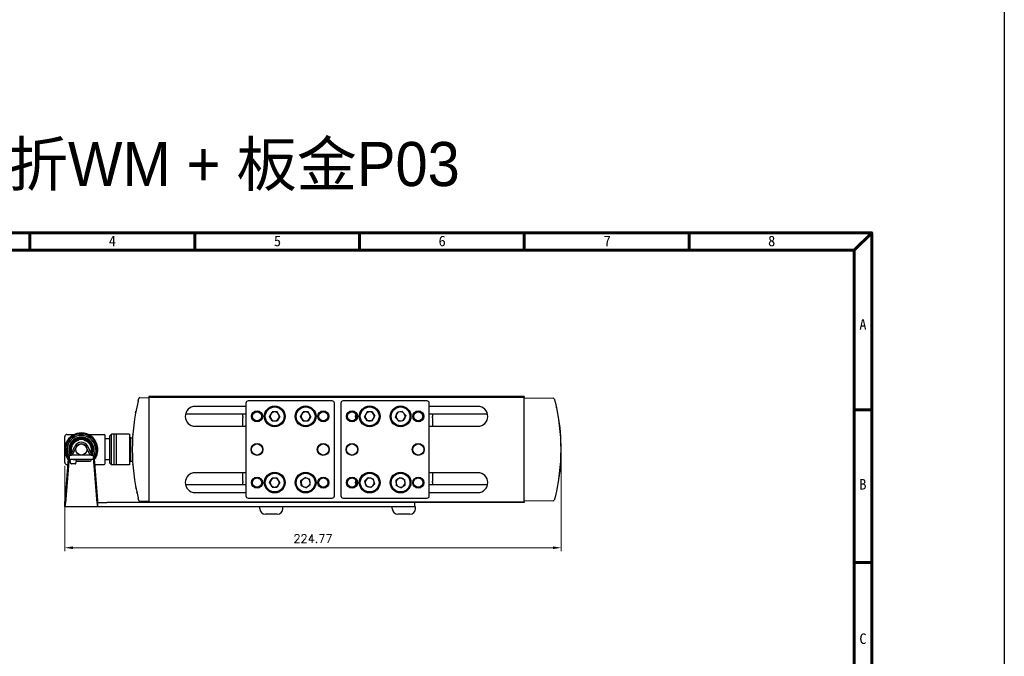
# Model space of a CAD drawing. Header units: inches. Extents: x 0 to 6721, y -3375 to 1330.
# Tile 177 of 198: x 6276 to 6721, y -644 to -356. Entities that reach past the tile are written whole.
import ezdxf

# ---------------------------------------------------------------- set-up
doc = ezdxf.new("R2010")
doc.units = ezdxf.units.IN
doc.header["$MEASUREMENT"] = 0
for name, color, linetype, lineweight in [('AM_0', 7, 'Continuous', 30), ('AM_5', 3, 'Continuous', 15), ('可見 (ISO)', 7, 'Continuous', 25)]:
    doc.layers.add(name, color=color, linetype=linetype, lineweight=lineweight)
doc.layers.add('BORDER', color=7, linetype='Continuous')
doc.styles.get("Standard").update_dxf_attribs({"font": 'arial.ttf'})
doc.styles.add('尺寸標註', font='romans.shx', dxfattribs={"bigfont": 'CHINESET.SHX'})
doc.styles.add('標題欄', font='txt')
doc.dimstyles.new('CNS1.5$0', dxfattribs={"dimtxt": 3.75, "dimasz": 3.75, "dimexe": 1.5, "dimexo": 1.5, "dimgap": 2.25, "dimtad": 1, "dimtoh": 1, "dimdsep": 46, "dimtxsty": '尺寸標註', "dimcen": 0, "dimclrd": 2, "dimclre": 2, "dimclrt": 1, "dimadec": 0, "dimazin": 2, "dimtp": 0.1, "dimtm": 0.1, "dimtfac": 0.71, "dimtmove": 0, "dimatfit": 0, "dimfxl": 0, "dimlwd": 13, "dimlwe": 13, "dimarcsym": 0})

# ---------------------------------------------------------------- blocks, each defined once
blk = doc.blocks.new('A4-英文圖框-橫式')
at = {"layer": 'BORDER', "color": 123, "linetype": 'Continuous', "lineweight": 60, "ltscale": 25.4}
for p, q in [((2300.95, 183.5), (2300.95, 188.79)), ((2350.7, 183.5), (2350.7, 188.79)), ((2400.45, 183.5), (2400.45, 188.79)), ((2450.2, 183.5), (2450.2, 188.79)), ((2499.95, 183.5), (2499.95, 188.79)), ((2549.79, 183.5), (2555.09, 188.79)), ((2151.7, 183.5), (2549.79, 183.5)), ((2549.79, 183.5), (2549.79, -95.06)), ((2549.79, 135.31), (2555.09, 135.31)), ((2549.79, 89.23), (2555.09, 89.23))]:
    blk.add_line(p, q, dxfattribs=at)
blk.add_lwpolyline([(2151.7, 188.79), (2555.09, 188.79), (2555.09, -95.06), (2151.7, -95.06)], close=True, dxfattribs=at)
at = {"color": 60, "style": '標題欄'}
for s, p in [('4', (2324.76, 184.72)), ('5', (2374.61, 184.72)), ('6', (2424.32, 184.72)), ('7', (2474.15, 184.72)), ('8', (2523.79, 184.72)), ('A', (2551.33, 159.51)), ('B', (2551.33, 111.26)), ('C', (2551.33, 64.66))]:
    blk.add_text(s, height=3.18, dxfattribs=at).set_placement(p)
at = {"color": 3, "style": '標題欄'}
for s, p in [('7', (2474.15, 184.72)), ('A', (2551.33, 159.51)), ('B', (2551.33, 111.26)), ('C', (2551.33, 64.66))]:
    blk.add_text(s, height=3.18, dxfattribs=at).set_placement(p)
blk = doc.blocks.new('*D477')
at = {"layer": 'AM_5', "color": 2, "lineweight": 13}
for p, q in [((6520.74, -551.89), (6520.74, -596.38)), ((6295.97, -557.74), (6295.97, -596.38)), ((6516.99, -594.88), (6299.72, -594.88))]:
    blk.add_line(p, q, dxfattribs=at)
at = {"layer": 'AM_5', "color": 2}
for points in [[(6299.72, -594.26), (6299.72, -595.51), (6295.97, -594.88)], [(6516.99, -594.26), (6516.99, -595.51), (6520.74, -594.88)]]:
    blk.add_solid(points, dxfattribs=at)
at = {"layer": 'Defpoints', "color": 0}
for p in [(6520.74, -550.39), (6295.97, -556.24), (6295.97, -594.88)]:
    blk.add_point(p, dxfattribs=at)
at = {"layer": 'AM_5', "color": 1, "insert": (6408.36, -590.76), "char_height": 3.75, "attachment_point": 5, "style": '尺寸標註'}
blk.add_mtext('224.77', dxfattribs=at)

msp = doc.modelspace()

# ---------------------------------------------------------------- linework, layer by layer
for p, q in [((6298.807, -556.748), (6298.462, -555.348)), ((6301.04, -554.964), (6298.75, -554.964)), ((6300.997, -554.964), (6298.793, -554.964)), ((6300.695, -556.964), (6299.095, -556.964)), ((6300.989, -556.723), (6301.334, -555.323))]:
    msp.add_line(p, q)
at = {"color": 2}
msp.add_lwpolyline([(5316.223, 789.318), (6721.395, 789.318), (6721.395, -1543.813), (5316.223, -1543.813)], close=True, dxfattribs=at)
for centre, start, end in [((6298.75, -555.264), 90, 196.32064), ((6299.095, -556.664), 196.32064, 270), ((6300.695, -556.664), 270, 348.69007), ((6301.04, -555.264), 348.69007, 90)]:
    msp.add_arc(centre, 0.3, start, end)
at = {"layer": 'AM_0'}
for p, q in [((6298.853, -552.497), (6300.575, -548.956)), ((6299.501, -552.812), (6301.222, -549.271)), ((6307.44, -552.812), (6305.719, -549.271)), ((6308.118, -552.559), (6306.367, -548.956)), ((6298.75, -554.963), (6298.75, -554.964)), ((6299.471, -554.964), (6299.471, -554.963)), ((6299.771, -554.963), (6307.027, -554.963)), ((6301.246, -554.963), (6307.171, -554.963)), ((6301.246, -555.683), (6307.171, -555.683))]:
    msp.add_line(p, q, dxfattribs=at)
for centre, radius, start, end in [((6303.471, -550.364), 3.22, 25.92463, 154.07537), ((6303.471, -550.364), 2.5, 25.92463, 154.07537), ((6299.771, -552.943), 1.02, 154.07537, 181.12565), ((6299.771, -552.943), 0.3, 154.07537, 183.82983), ((6307.171, -552.943), 0.3, 356.17017, 25.92463), ((6307.171, -552.943), 1.02, 358.87435, 25.92463), ((6307.171, -554.663), 1.02, 270, 342.89536)]:
    msp.add_arc(centre, radius, start, end, dxfattribs=at)
at = {"layer": '可見 (ISO)'}
for p, q in [((6330.009, -526.872), (6334.041, -526.942)), ((6334.041, -526.392), (6334.041, -526.692)), ((6504.041, -526.392), (6334.041, -526.392)), ((6334.041, -526.692), (6334.041, -528.692)), ((6334.041, -526.692), (6504.041, -526.692)), ((6334.041, -528.692), (6334.041, -572.092)), ((6339.941, -526.492), (6336.141, -526.492)), ((6336.141, -526.692), (6336.141, -526.492)), ((6339.941, -526.692), (6339.941, -526.492)), ((6378.041, -529.392), (6378.041, -571.392)), ((6417.041, -528.392), (6379.041, -528.392)), ((6418.041, -571.392), (6418.041, -529.392)), ((6421.041, -529.392), (6421.041, -571.392)), ((6460.041, -528.392), (6422.041, -528.392)), ((6461.041, -571.392), (6461.041, -529.392)), ((6501.941, -526.492), (6498.141, -526.492)), ((6498.141, -526.692), (6498.141, -526.492)), ((6501.941, -526.692), (6501.941, -526.492)), ((6504.041, -526.392), (6504.041, -526.692)), ((6504.041, -528.692), (6504.041, -526.692)), ((6504.041, -526.942), (6517.167, -527.171)), ((6504.041, -572.092), (6504.041, -528.692)), ((6378.041, -534.392), (6350.653, -534.392)), ((6378.041, -530.892), (6355.041, -530.892)), ((6376.541, -535.457), (6376.541, -534.392)), ((6388.683, -535.392), (6389.862, -533.35)), ((6392.22, -533.35), (6389.862, -533.35)), ((6393.399, -535.393), (6392.22, -533.35)), ((6402.683, -535.393), (6403.861, -533.351)), ((6406.219, -533.35), (6403.861, -533.351)), ((6407.399, -535.391), (6406.219, -533.35)), ((6432.849, -533.358), (6431.683, -535.407)), ((6435.207, -533.343), (6432.849, -533.358)), ((6435.207, -533.343), (6436.398, -535.377)), ((6445.725, -535.836), (6446.499, -533.609)), ((6448.814, -533.165), (6446.499, -533.609)), ((6450.356, -534.949), (6448.814, -533.165)), ((6450.356, -534.949), (6449.583, -537.176)), ((6483.041, -530.892), (6461.041, -530.892)), ((6487.428, -534.392), (6461.041, -534.392)), ((6462.541, -534.392), (6462.541, -535.457)), ((6519.204, -534.808), (6519.407, -534.811)), ((6376.541, -535.457), (6376.541, -536.096)), ((6376.541, -539.892), (6376.541, -536.096)), ((6389.861, -537.434), (6388.683, -535.392)), ((6389.861, -537.434), (6392.219, -537.434)), ((6393.399, -535.393), (6392.219, -537.434)), ((6403.863, -537.435), (6402.683, -535.393)), ((6403.863, -537.435), (6406.221, -537.434)), ((6407.399, -535.391), (6406.221, -537.434)), ((6432.875, -537.442), (6431.683, -535.407)), ((6435.232, -537.427), (6432.875, -537.442)), ((6435.232, -537.427), (6436.398, -535.377)), ((6447.267, -537.62), (6445.725, -535.836)), ((6447.267, -537.62), (6449.583, -537.176)), ((6462.541, -536.096), (6462.541, -535.457)), ((6462.541, -536.096), (6462.541, -539.892)), ((6296.971, -543.542), (6300.417, -543.542)), ((6306.525, -543.542), (6313.771, -543.542)), ((6316.371, -544.197), (6317.176, -543.392)), ((6317.176, -557.392), (6317.176, -543.392)), ((6318.371, -543.392), (6317.176, -543.392)), ((6318.371, -557.392), (6318.371, -543.392)), ((6319.371, -543.492), (6318.371, -543.492)), ((6319.371, -557.392), (6319.371, -543.392)), ((6325.371, -543.392), (6319.371, -543.392)), ((6325.371, -543.392), (6325.371, -557.392)), ((6326.771, -543.892), (6326.771, -543.909)), ((6326.772, -543.892), (6326.771, -543.892)), ((6355.041, -539.892), (6378.041, -539.892)), ((6461.041, -539.892), (6483.041, -539.892)), ((6295.971, -547.197), (6295.971, -544.542)), ((6295.971, -550.392), (6295.971, -547.197)), ((6302.286, -545.688), (6302.286, -545.688)), ((6304.595, -545.544), (6304.595, -545.544)), ((6304.606, -546.06), (6304.606, -546.06)), ((6304.655, -545.688), (6304.655, -545.688)), ((6310.271, -545.942), (6310.271, -545.942)), ((6310.571, -546.314), (6310.571, -546.314)), ((6310.571, -547.976), (6310.571, -547.976)), ((6314.271, -556.742), (6314.271, -544.042)), ((6316.371, -545.642), (6314.271, -545.642)), ((6316.371, -556.587), (6316.371, -544.197)), ((6325.771, -544.892), (6325.371, -544.492)), ((6325.771, -544.892), (6325.771, -555.892)), ((6325.771, -545.142), (6326.692, -545.142)), ((6326.771, -543.909), (6326.771, -543.916)), ((6298.371, -550.392), (6298.534, -550.392)), ((6298.526, -549.142), (6298.526, -549.142)), ((6298.526, -551.642), (6298.526, -551.642)), ((6298.871, -550.392), (6299.033, -550.392)), ((6298.891, -549.198), (6298.891, -549.198)), ((6299.034, -550.392), (6299.033, -550.392)), ((6308.07, -550.392), (6307.908, -550.392)), ((6307.908, -550.392), (6307.908, -550.392)), ((6308.05, -551.586), (6308.05, -551.586)), ((6308.57, -550.392), (6308.407, -550.392)), ((6308.407, -550.392), (6308.407, -550.392)), ((6308.416, -549.142), (6308.416, -549.142)), ((6308.416, -551.642), (6308.416, -551.642)), ((6310.571, -552.809), (6310.571, -552.809)), ((6295.971, -556.242), (6295.971, -553.588)), ((6296.151, -573.539), (6297.609, -554.67)), ((6297.79, -555.817), (6296.332, -574.687)), ((6296.971, -557.242), (6297.41, -557.242)), ((6297.971, -552.964), (6298.971, -552.964)), ((6297.971, -552.964), (6297.971, -554.964)), ((6298.971, -554.964), (6297.971, -554.964)), ((6307.971, -552.964), (6298.971, -552.964)), ((6307.971, -554.964), (6298.971, -554.964)), ((6307.971, -552.964), (6308.971, -552.964)), ((6308.971, -554.964), (6307.971, -554.964)), ((6308.971, -554.964), (6308.971, -552.964)), ((6310.609, -574.687), (6309.151, -555.817)), ((6309.332, -554.67), (6310.79, -573.539)), ((6309.531, -557.242), (6313.771, -557.242)), ((6310.271, -554.842), (6310.271, -554.842)), ((6310.571, -554.47), (6310.571, -554.47)), ((6316.371, -555.142), (6314.271, -555.142)), ((6316.371, -556.587), (6317.176, -557.392)), ((6325.771, -555.892), (6325.371, -556.292)), ((6325.771, -555.642), (6326.692, -555.642)), ((6326.771, -556.869), (6326.771, -556.892)), ((6326.772, -556.892), (6326.771, -556.892)), ((6318.371, -557.392), (6317.176, -557.392)), ((6319.371, -557.292), (6318.371, -557.292)), ((6325.371, -557.392), (6319.371, -557.392)), ((6378.041, -560.892), (6355.041, -560.892)), ((6376.541, -564.688), (6376.541, -560.892)), ((6483.041, -560.892), (6461.041, -560.892)), ((6462.541, -560.892), (6462.541, -564.688)), ((6376.541, -564.688), (6376.541, -565.327)), ((6376.541, -566.392), (6376.541, -565.327)), ((6388.683, -565.392), (6389.862, -563.35)), ((6389.862, -567.434), (6388.683, -565.392)), ((6392.22, -563.35), (6389.862, -563.35)), ((6393.399, -565.392), (6392.22, -563.35)), ((6393.399, -565.392), (6392.22, -567.434)), ((6402.912, -564.378), (6404.855, -563.042)), ((6403.098, -566.728), (6402.912, -564.378)), ((6406.983, -564.056), (6404.855, -563.042)), ((6407.169, -566.407), (6406.983, -564.056)), ((6431.757, -564.804), (6433.409, -563.121)), ((6431.757, -564.804), (6432.389, -567.075)), ((6433.409, -563.121), (6435.692, -563.709)), ((6434.672, -567.664), (6436.324, -565.981)), ((6436.324, -565.981), (6435.692, -563.709)), ((6445.923, -564.354), (6447.881, -563.04)), ((6445.923, -564.354), (6446.083, -566.707)), ((6447.881, -563.04), (6449.998, -564.078)), ((6450.158, -566.43), (6449.998, -564.078)), ((6462.541, -565.327), (6462.541, -564.688)), ((6462.541, -565.327), (6462.541, -566.392)), ((6519.204, -565.977), (6519.407, -565.973)), ((6378.041, -566.392), (6350.653, -566.392)), ((6355.041, -569.892), (6378.041, -569.892)), ((6389.862, -567.434), (6392.22, -567.434)), ((6403.098, -566.728), (6405.226, -567.743)), ((6407.169, -566.407), (6405.226, -567.743)), ((6434.672, -567.664), (6432.389, -567.075)), ((6448.2, -567.745), (6446.083, -566.707)), ((6448.2, -567.745), (6450.158, -566.43)), ((6487.428, -566.392), (6461.041, -566.392)), ((6461.041, -569.892), (6483.041, -569.892)), ((6295.971, -576.392), (6295.971, -574.392)), ((6310.971, -574.392), (6312.971, -574.392)), ((6310.971, -576.392), (6310.971, -574.392)), ((6312.971, -574.392), (6314.971, -574.392)), ((6334.041, -574.392), (6314.971, -574.392)), ((6334.041, -573.842), (6330.009, -573.913)), ((6334.041, -572.092), (6334.041, -574.092)), ((6334.041, -574.092), (6334.041, -574.392)), ((6334.041, -574.092), (6504.041, -574.092)), ((6504.041, -574.392), (6334.041, -574.392)), ((6336.141, -574.092), (6336.141, -574.292)), ((6336.141, -574.292), (6339.941, -574.292)), ((6339.941, -574.092), (6339.941, -574.292)), ((6379.041, -572.392), (6417.041, -572.392)), ((6422.041, -572.392), (6460.041, -572.392)), ((6454.541, -576.392), (6454.541, -574.392)), ((6498.141, -574.092), (6498.141, -574.292)), ((6498.141, -574.292), (6501.941, -574.292)), ((6501.941, -574.092), (6501.941, -574.292)), ((6504.041, -574.092), (6504.041, -572.092)), ((6517.167, -573.613), (6504.041, -573.842)), ((6504.041, -574.092), (6504.041, -574.392)), ((6310.971, -576.392), (6295.971, -576.392)), ((6312.971, -576.392), (6310.971, -576.392)), ((6314.971, -576.392), (6312.971, -576.392)), ((6452.541, -576.392), (6314.971, -576.392)), ((6384.291, -577.132), (6384.291, -576.392)), ((6394.791, -577.132), (6394.791, -576.392)), ((6444.291, -577.132), (6444.291, -576.392)), ((6454.541, -576.392), (6452.541, -576.392)), ((6454.791, -576.392), (6454.541, -576.392)), ((6454.791, -577.132), (6454.791, -576.392)), ((6392.231, -579.692), (6386.851, -579.692)), ((6452.231, -579.692), (6446.851, -579.692))]:
    msp.add_line(p, q, dxfattribs=at)
for centre, radius in [((6383.041, -535.392), 2.5), ((6383.041, -535.392), 2.1), ((6383.041, -535.392), 2), ((6391.041, -535.392), 4.7), ((6391.041, -535.392), 4.5), ((6391.041, -535.392), 4.25), ((6405.041, -535.392), 4.7), ((6405.041, -535.392), 4.5), ((6405.041, -535.392), 4.25), ((6413.041, -535.392), 2.5), ((6413.041, -535.392), 2.1), ((6426.041, -535.392), 2.5), ((6426.041, -535.392), 2.1), ((6434.041, -535.392), 4.7), ((6434.041, -535.392), 4.5), ((6434.041, -535.392), 4.25), ((6448.041, -535.392), 4.7), ((6448.041, -535.392), 4.5), ((6448.041, -535.392), 4.25), ((6456.041, -535.392), 2.5), ((6456.041, -535.392), 2.1), ((6456.041, -535.392), 2), ((6303.471, -550.392), 2.5), ((6383.041, -550.392), 2.7), ((6383.041, -550.392), 2.5), ((6413.041, -550.392), 2.7), ((6413.041, -550.392), 2.5), ((6426.041, -550.392), 2.7), ((6426.041, -550.392), 2.5), ((6456.041, -550.392), 2.7), ((6456.041, -550.392), 2.5), ((6391.041, -565.392), 4.7), ((6391.041, -565.392), 4.5), ((6391.041, -565.392), 4.25), ((6405.041, -565.392), 4.7), ((6405.041, -565.392), 4.5), ((6405.041, -565.392), 4.25), ((6434.041, -565.392), 4.7), ((6434.041, -565.392), 4.5), ((6434.041, -565.392), 4.25), ((6448.041, -565.392), 4.7), ((6448.041, -565.392), 4.5), ((6448.041, -565.392), 4.25), ((6383.041, -565.392), 2.5), ((6383.041, -565.392), 2.1), ((6413.041, -565.392), 2.5), ((6413.041, -565.392), 2.1), ((6426.041, -565.392), 2.5), ((6426.041, -565.392), 2.1), ((6456.041, -565.392), 2.5), ((6456.041, -565.392), 2.1)]:
    msp.add_circle(centre, radius, dxfattribs=at)
for centre, radius, start, end in [((6330.001, -527.372), 0.5, 89, 165.34656), ((6379.041, -529.392), 1, 90, 180), ((6417.041, -529.392), 1, 0, 90), ((6422.041, -529.392), 1, 90, 180), ((6460.041, -529.392), 1, 0, 90), ((6517.158, -527.671), 0.5, 14.45862, 89), ((6355.041, -535.392), 4.5, 90, 270), ((6391.041, -535.392), 2.042, 149.98856, 209.98856), ((6391.041, -535.392), 2.042, 89.98856, 149.98856), ((6391.041, -535.392), 2.042, 29.98856, 89.98856), ((6391.041, -535.392), 2.042, 329.98856, 29.98856), ((6405.041, -535.392), 2.042, 150.02589, 210.02589), ((6405.041, -535.392), 2.042, 90.02589, 150.02589), ((6405.041, -535.392), 2.042, 30.02589, 90.02589), ((6405.041, -535.392), 2.042, 330.02589, 30.02589), ((6432.041, -535.392), 4.5, 163.7398, 196.2602), ((6434.041, -535.392), 2.042, 150.36064, 210.36064), ((6434.041, -535.392), 2.042, 90.36064, 150.36064), ((6434.041, -535.392), 2.042, 30.36064, 90.36064), ((6434.041, -535.392), 2.042, 330.36064, 30.36064), ((6448.041, -535.392), 2.042, 160.84445, 220.84445), ((6448.041, -535.392), 2.042, 100.84445, 160.84445), ((6448.041, -535.392), 2.042, 40.84445, 100.84445), ((6448.041, -535.392), 2.042, 340.84445, 40.84445), ((6483.041, -535.392), 4.5, 270, 90), ((6429.041, -550.392), 91.7, 350.21734, 9.78266), ((6391.041, -535.392), 2.042, 209.98856, 269.98856), ((6391.041, -535.392), 2.042, 269.98856, 329.98856), ((6405.041, -535.392), 2.042, 210.02589, 270.02589), ((6405.041, -535.392), 2.042, 270.02589, 330.02589), ((6434.041, -535.392), 2.042, 210.36064, 270.36064), ((6434.041, -535.392), 2.042, 270.36064, 330.36064), ((6448.041, -535.392), 2.042, 220.84445, 280.84445), ((6448.041, -535.392), 2.042, 280.84445, 340.84445), ((6303.471, -550.392), 7.5, 10.35093, 218.25142), ((6296.971, -544.542), 1, 90, 180), ((6303.471, -550.392), 7, 326.34028, 213.65972), ((6313.771, -544.042), 0.5, 0, 90), ((6303.471, -550.392), 6.375, 332.91289, 207.08711), ((6303.471, -550.392), 5.625, 332.79157, 207.20843), ((6303.471, -550.392), 5.5, 332.12007, 207.87993), ((6303.471, -550.392), 5.45, 331.84163, 208.15837), ((6303.471, -550.392), 7.5, 321.74858, 349.64907), ((6296.971, -556.242), 1, 180, 270), ((6313.771, -556.742), 0.5, 270, 0), ((6355.041, -565.392), 4.5, 90, 270), ((6483.041, -565.392), 4.5, 270, 90), ((6391.041, -565.392), 2.042, 150, 210), ((6391.041, -565.392), 2.042, 90, 150), ((6391.041, -565.392), 2.042, 30, 90), ((6391.041, -565.392), 2.042, 330, 30), ((6405.041, -565.392), 2.042, 124.51557, 184.51557), ((6405.041, -565.392), 2.042, 184.51557, 244.51557), ((6405.041, -565.392), 2.042, 64.51557, 124.51557), ((6405.041, -565.392), 2.042, 4.51557, 64.51557), ((6405.041, -565.392), 2.042, 304.51557, 4.51557), ((6432.041, -565.392), 4.5, 163.7398, 196.2602), ((6434.041, -565.392), 2.042, 135.54391, 195.54391), ((6434.041, -565.392), 2.042, 195.54391, 255.54391), ((6434.041, -565.392), 2.042, 75.54391, 135.54391), ((6434.041, -565.392), 2.042, 15.54391, 75.54391), ((6434.041, -565.392), 2.042, 315.54391, 15.54391), ((6448.041, -565.392), 2.042, 123.88477, 183.88477), ((6448.041, -565.392), 2.042, 183.88477, 243.88477), ((6448.041, -565.392), 2.042, 63.88477, 123.88477), ((6448.041, -565.392), 2.042, 3.88477, 63.88477), ((6448.041, -565.392), 2.042, 303.88477, 3.88477), ((6391.041, -565.392), 2.042, 210, 270), ((6391.041, -565.392), 2.042, 270, 330), ((6405.041, -565.392), 2.042, 244.51557, 304.51557), ((6434.041, -565.392), 2.042, 255.54391, 315.54391), ((6448.041, -565.392), 2.042, 243.88477, 303.88477), ((6330.001, -573.413), 0.5, 194.65344, 270), ((6330.001, -573.413), 0.5, 270, 271), ((6379.041, -571.392), 1, 180, 270), ((6417.041, -571.392), 1, 270, 0), ((6422.041, -571.392), 1, 180, 270), ((6460.041, -571.392), 1, 270, 0), ((6517.158, -573.113), 0.5, 271, 345.54138), ((6386.851, -577.132), 2.56, 180, 270), ((6392.231, -577.132), 2.56, 270, 0), ((6446.851, -577.132), 2.56, 180, 270), ((6452.231, -577.132), 2.56, 270, 0)]:
    msp.add_arc(centre, radius, start, end, dxfattribs=at)
for centre, major_axis, ratio, start_param, end_param in [((6396.735, -547.805), (9.659, 79.558), 0.8739141, 1.4327493, 1.7088433), ((6396.735, -552.979), (-9.659, 79.558), 0.8739141, 1.4327493, 1.7088433), ((6297.971, -556.964), (0, 4), 0.1103295, 0, 0.9599311), ((6297.971, -556.964), (0, -2), 0.1103295, 3.1415927, 4.1015237), ((6308.971, -556.964), (0, -4), 0.1103295, 2.1816616, 3.1415927), ((6308.971, -556.964), (0, 2), 0.1103295, 5.3232542, 6.2831853), ((6295.971, -572.392), (0, 2), 0.1103295, 3.1415927, 4.1015237), ((6295.971, -572.392), (0, -4), 0.1103295, 0, 0.9599311), ((6310.971, -572.392), (0, 4), 0.1103295, 2.1816616, 3.1415927), ((6310.971, -572.392), (0, -2), 0.1103295, 5.3232542, 6.2831853)]:
    msp.add_ellipse(centre, major_axis=major_axis, ratio=ratio, start_param=start_param, end_param=end_param, dxfattribs=at)
for points, knots in [([(6329.199, -528.496), (6329.239, -528.333), (6329.28, -528.172), (6329.317, -528.022), (6329.355, -527.873), (6329.39, -527.734), (6329.42, -527.618), (6329.435, -527.56), (6329.449, -527.506), (6329.461, -527.46), (6329.473, -527.414), (6329.483, -527.375), (6329.491, -527.343), (6329.508, -527.279), (6329.517, -527.245), (6329.517, -527.245)], [0, 0, 0, 0, 0.0005001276, 0.0005001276, 0.0005001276, 0.0010002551, 0.0010002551, 0.0010002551, 0.0012519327, 0.0012519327, 0.0012519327, 0.0015003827, 0.0015003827, 0.0015003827, 0.0020005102, 0.0020005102, 0.0020005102, 0.0020005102]), ([(6329.308, -528.057), (6329.31, -528.051), (6329.311, -528.046), (6329.312, -528.041), (6329.313, -528.04), (6329.313, -528.039), (6329.313, -528.038), (6329.313, -528.038)], [0, 0, 0, 0, 0.016610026, 0.016610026, 0.025473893, 0.025473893, 0.031052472, 0.031052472, 0.031052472, 0.031052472]), ([(6329.389, -527.739), (6329.393, -527.724), (6329.396, -527.711), (6329.408, -527.664), (6329.414, -527.643), (6329.414, -527.641), (6329.414, -527.641), (6329.414, -527.641)], [0, 0, 0, 0, 0.016889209, 0.016889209, 0.067760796, 0.067760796, 0.069714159, 0.069714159, 0.069714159, 0.069714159]), ([(6517.643, -527.546), (6517.643, -527.546), (6517.652, -527.581), (6517.668, -527.646), (6517.677, -527.678), (6517.687, -527.719), (6517.699, -527.766), (6517.711, -527.812), (6517.724, -527.865), (6517.739, -527.924), (6517.754, -527.983), (6517.771, -528.048), (6517.788, -528.116), (6517.805, -528.185), (6517.823, -528.257), (6517.842, -528.333), (6517.879, -528.484), (6517.919, -528.645), (6517.959, -528.809)], [0, 0, 0, 0, 0.0005013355, 0.0005013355, 0.0005013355, 0.0007522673, 0.0007522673, 0.0007522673, 0.0010034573, 0.0010034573, 0.0010034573, 0.0012549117, 0.0012549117, 0.0012549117, 0.0015065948, 0.0015065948, 0.0015065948, 0.0020104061, 0.0020104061, 0.0020104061, 0.0020104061]), ([(6517.959, -528.809), (6519.672, -535.867), (6520.541, -543.129), (6520.541, -550.392), (6520.541, -557.655), (6519.672, -564.918), (6517.959, -571.976)], [2.90346211, 2.90346211, 2.90346211, 2.90346211, 3.14159265, 3.14159265, 3.14159265, 3.3797232, 3.3797232, 3.3797232, 3.3797232]), ([(6327.965, -534.31), (6327.965, -534.31), (6327.965, -534.31), (6327.965, -534.31), (6327.965, -534.31), (6327.965, -534.309), (6327.965, -534.308), (6327.966, -534.306), (6327.966, -534.304), (6327.966, -534.302), (6327.967, -534.301), (6327.967, -534.3), (6327.967, -534.299), (6327.967, -534.299), (6327.967, -534.299), (6327.967, -534.299), (6327.967, -534.299), (6327.967, -534.299)], [0.02851313, 0.02851313, 0.02851313, 0.02851313, 0.02880494, 0.02880494, 0.031982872, 0.031982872, 0.041517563, 0.041517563, 0.04866818, 0.04866818, 0.051349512, 0.051349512, 0.053360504, 0.053360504, 0.053549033, 0.053549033, 0.053619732, 0.053619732, 0.053619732, 0.053619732]), ([(6328.07, -533.732), (6328.07, -533.732), (6328.07, -533.732), (6328.07, -533.732), (6328.07, -533.732), (6328.07, -533.732), (6328.07, -533.732), (6328.07, -533.732), (6328.07, -533.732), (6328.071, -533.728), (6328.072, -533.724), (6328.076, -533.703), (6328.079, -533.684), (6328.092, -533.613), (6328.102, -533.559), (6328.136, -533.38), (6328.162, -533.245), (6328.19, -533.1)], [0, 0, 0, 0, 0.000010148, 0.000010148, 0.000030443, 0.000030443, 0.000071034, 0.000071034, 0.000154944, 0.000154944, 0.001945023, 0.001945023, 0.011493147, 0.011493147, 0.036972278, 0.036972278, 0.092290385, 0.092290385, 0.092290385, 0.092290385]), ([(6328.19, -533.099), (6328.19, -533.099), (6328.19, -533.099), (6328.19, -533.099), (6328.19, -533.098), (6328.19, -533.096), (6328.191, -533.094), (6328.191, -533.093)], [0.028314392, 0.028314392, 0.028314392, 0.028314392, 0.030949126, 0.030949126, 0.039318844, 0.039318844, 0.045822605, 0.045822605, 0.045822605, 0.045822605]), ([(6326.797, -543.542), (6326.797, -543.542), (6326.797, -543.541), (6326.798, -543.54), (6326.798, -543.539), (6326.798, -543.536), (6326.798, -543.534), (6326.799, -543.525), (6326.799, -543.52), (6326.799, -543.516), (6326.799, -543.516), (6326.799, -543.516)], [0, 0, 0, 0, 0.000976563, 0.000976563, 0.004882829, 0.004882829, 0.012695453, 0.012695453, 0.043953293, 0.043953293, 0.057148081, 0.057148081, 0.057148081, 0.057148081]), ([(6298.365, -549.217), (6298.365, -549.217), (6298.365, -549.216), (6298.366, -549.215), (6298.369, -549.21), (6298.377, -549.192), (6298.384, -549.176), (6298.404, -549.126), (6298.418, -549.088), (6298.454, -548.989), (6298.478, -548.922), (6298.534, -548.768), (6298.568, -548.678), (6298.638, -548.501), (6298.675, -548.413), (6298.713, -548.326)], [0.02934045, 0.02934045, 0.02934045, 0.02934045, 0.03095249, 0.03095249, 0.03998708, 0.03998708, 0.05438784, 0.05438784, 0.07489663, 0.07489663, 0.10186508, 0.10186508, 0.13255013, 0.13255013, 0.1610378, 0.1610378, 0.1610378, 0.1610378]), ([(6298.534, -550.392), (6298.535, -549.861), (6298.623, -549.324), (6298.963, -548.314), (6299.221, -547.828), (6299.87, -546.977), (6300.27, -546.6), (6300.949, -546.142), (6301.199, -546.004), (6301.458, -545.888)], [0, 0, 0, 0, 0.15921259, 0.15921259, 0.31979624, 0.31979624, 0.48036655, 0.48036655, 0.56547947, 0.56547947, 0.56547947, 0.56547947]), ([(6299.199, -544.228), (6299.131, -544.274), (6299.053, -544.3), (6298.894, -544.308), (6298.816, -544.295), (6298.725, -544.261), (6298.714, -544.257), (6298.702, -544.252)], [-0.070670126, -0.070670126, -0.070670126, -0.070670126, -0.032952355, -0.032952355, 0, 0, 0.004719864, 0.004719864, 0.004719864, 0.004719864]), ([(6298.713, -548.326), (6298.935, -547.815), (6299.245, -547.335), (6299.994, -546.504), (6300.446, -546.144), (6301.427, -545.595), (6301.97, -545.398), (6303.076, -545.193), (6303.653, -545.181), (6304.766, -545.341), (6305.317, -545.515), (6306.32, -546.024), (6306.785, -546.366), (6307.572, -547.169), (6307.904, -547.642), (6308.176, -548.207), (6308.203, -548.266), (6308.229, -548.326)], [0, 0, 0, 0, 0.167078, 0.167078, 0.3357724, 0.3357724, 0.5044512, 0.5044512, 0.6731636, 0.6731636, 0.841893, 0.841893, 1.0106271, 1.0106271, 1.1793517, 1.1793517, 1.198802, 1.198802, 1.198802, 1.198802]), ([(6298.88, -549.213), (6298.88, -549.213), (6298.88, -549.213), (6298.881, -549.211), (6298.884, -549.206), (6298.893, -549.187), (6298.901, -549.17), (6298.923, -549.118), (6298.938, -549.079), (6298.978, -548.978), (6299.005, -548.911), (6299.067, -548.756), (6299.105, -548.666), (6299.184, -548.49), (6299.225, -548.402), (6299.267, -548.317)], [0.02876921, 0.02876921, 0.02876921, 0.02876921, 0.03081794, 0.03081794, 0.04003151, 0.04003151, 0.05473033, 0.05473033, 0.07545463, 0.07545463, 0.10268552, 0.10268552, 0.13377126, 0.13377126, 0.16244038, 0.16244038, 0.16244038, 0.16244038]), ([(6299.033, -550.392), (6299.033, -549.915), (6299.113, -549.432), (6299.419, -548.523), (6299.651, -548.087), (6300.234, -547.322), (6300.594, -546.983), (6301.137, -546.617), (6301.286, -546.529), (6301.44, -546.449)], [0, 0, 0, 0, 0.14320104, 0.14320104, 0.28755049, 0.28755049, 0.43192589, 0.43192589, 0.48388286, 0.48388286, 0.48388286, 0.48388286]), ([(6299.267, -548.317), (6299.49, -547.865), (6299.791, -547.445), (6300.505, -546.728), (6300.928, -546.423), (6301.839, -545.971), (6302.337, -545.818), (6303.345, -545.681), (6303.866, -545.696), (6304.864, -545.89), (6305.354, -546.072), (6306.237, -546.575), (6306.642, -546.904), (6307.254, -547.595), (6307.49, -547.945), (6307.674, -548.317)], [0, 0, 0, 0, 0.1510889, 0.1510889, 0.3035424, 0.3035424, 0.4560219, 0.4560219, 0.6085363, 0.6085363, 0.7610413, 0.7610413, 0.9134956, 0.9134956, 1.0379783, 1.0379783, 1.0379783, 1.0379783]), ([(6301.44, -546.449), (6301.558, -546.389), (6301.68, -546.331), (6301.907, -546.232), (6302.014, -546.187), (6302.145, -546.135), (6302.181, -546.121), (6302.267, -546.086), (6302.312, -546.066), (6302.345, -546.05), (6302.351, -546.047), (6302.351, -546.047)], [0, 0, 0, 0, 0.0398539, 0.0398539, 0.078478, 0.078478, 0.09515563, 0.09515563, 0.12356186, 0.12356186, 0.13513432, 0.13513432, 0.13513432, 0.13513432]), ([(6301.458, -545.888), (6301.571, -545.837), (6301.688, -545.789), (6301.907, -545.703), (6302.012, -545.664), (6302.183, -545.603), (6302.252, -545.578), (6302.319, -545.551), (6302.336, -545.544), (6302.356, -545.535), (6302.362, -545.531), (6302.362, -545.531)], [0, 0, 0, 0, 0.03737858, 0.03737858, 0.07443829, 0.07443829, 0.10791003, 0.10791003, 0.12138699, 0.12138699, 0.13236029, 0.13236029, 0.13236029, 0.13236029]), ([(6304.58, -545.532), (6304.58, -545.532), (6304.58, -545.532), (6304.582, -545.533), (6304.587, -545.536), (6304.605, -545.544), (6304.622, -545.551), (6304.673, -545.571), (6304.711, -545.585), (6304.811, -545.622), (6304.878, -545.646), (6305.032, -545.702), (6305.122, -545.737), (6305.302, -545.809), (6305.393, -545.848), (6305.484, -545.888)], [0.0290476, 0.0290476, 0.0290476, 0.0290476, 0.03084067, 0.03084067, 0.03992156, 0.03992156, 0.05439052, 0.05439052, 0.07486132, 0.07486132, 0.10176399, 0.10176399, 0.13237349, 0.13237349, 0.16195623, 0.16195623, 0.16195623, 0.16195623]), ([(6304.591, -546.048), (6304.591, -546.048), (6304.591, -546.048), (6304.594, -546.049), (6304.599, -546.052), (6304.618, -546.062), (6304.636, -546.07), (6304.689, -546.092), (6304.728, -546.108), (6304.829, -546.148), (6304.897, -546.175), (6305.052, -546.239), (6305.142, -546.278), (6305.322, -546.36), (6305.412, -546.404), (6305.501, -546.449)], [0.02840709, 0.02840709, 0.02840709, 0.02840709, 0.03068516, 0.03068516, 0.03996085, 0.03996085, 0.05474998, 0.05474998, 0.07543963, 0.07543963, 0.10260891, 0.10260891, 0.13364156, 0.13364156, 0.16363703, 0.16363703, 0.16363703, 0.16363703]), ([(6305.484, -545.888), (6305.967, -546.104), (6306.422, -546.403), (6307.206, -547.124), (6307.544, -547.557), (6308.058, -548.496), (6308.24, -549.014), (6308.382, -549.822), (6308.407, -550.108), (6308.407, -550.392)], [0, 0, 0, 0, 0.15900607, 0.15900607, 0.31954869, 0.31954869, 0.48010002, 0.48010002, 0.5655158, 0.5655158, 0.5655158, 0.5655158]), ([(6305.501, -546.449), (6305.925, -546.668), (6306.318, -546.959), (6306.986, -547.646), (6307.268, -548.051), (6307.683, -548.919), (6307.82, -549.394), (6307.898, -550.044), (6307.908, -550.218), (6307.908, -550.392)], [0, 0, 0, 0, 0.1430279, 0.1430279, 0.28733668, 0.28733668, 0.43169768, 0.43169768, 0.48388567, 0.48388567, 0.48388567, 0.48388567]), ([(6307.674, -548.317), (6307.731, -548.432), (6307.785, -548.551), (6307.88, -548.772), (6307.923, -548.878), (6307.99, -549.046), (6308.017, -549.114), (6308.05, -549.191), (6308.063, -549.214), (6308.063, -549.214)], [0, 0, 0, 0, 0.0386648, 0.0386648, 0.07654886, 0.07654886, 0.11033668, 0.11033668, 0.13315612, 0.13315612, 0.13315612, 0.13315612]), ([(6307.743, -544.228), (6307.777, -544.251), (6307.813, -544.269), (6307.852, -544.282), (6307.871, -544.289), (6307.891, -544.293), (6307.911, -544.297), (6307.931, -544.301), (6307.951, -544.303), (6307.973, -544.304), (6308.06, -544.309), (6308.151, -544.289), (6308.239, -544.252)], [0, 0, 0, 0, 0.25, 0.25, 0.25, 0.375, 0.375, 0.375, 0.5, 0.5, 0.5, 1, 1, 1, 1]), ([(6308.229, -548.326), (6308.277, -548.438), (6308.324, -548.552), (6308.406, -548.767), (6308.444, -548.87), (6308.505, -549.038), (6308.53, -549.108), (6308.557, -549.175), (6308.564, -549.191), (6308.573, -549.211), (6308.577, -549.218), (6308.577, -549.218)], [0, 0, 0, 0, 0.03662619, 0.03662619, 0.07316102, 0.07316102, 0.10658162, 0.10658162, 0.12014484, 0.12014484, 0.13114985, 0.13114985, 0.13114985, 0.13114985]), ([(6295.971, -553.588), (6295.971, -553.514), (6295.971, -553.423), (6295.971, -553.315), (6295.971, -553.261), (6295.971, -553.203), (6295.971, -553.14), (6295.971, -553.078), (6295.971, -553.011), (6295.971, -552.94), (6295.971, -552.899), (6295.971, -552.856), (6295.971, -552.813), (6295.971, -552.48), (6295.971, -552.225), (6295.971, -552.048), (6295.971, -552.045), (6295.971, -552.044), (6295.971, -552.04), (6295.971, -551.762), (6295.971, -551.503), (6295.971, -551.263), (6295.971, -551.255), (6295.971, -551.249), (6295.971, -551.24), (6295.971, -551.096), (6295.971, -550.954), (6295.971, -550.813), (6295.971, -550.672), (6295.971, -550.532), (6295.971, -550.392)], [0, 0, 0, 0, 0.109375, 0.109375, 0.109375, 0.1640625, 0.1640625, 0.1640625, 0.21875, 0.21875, 0.21875, 0.25, 0.25, 0.25, 0.4960938, 0.4960938, 0.4960938, 0.5, 0.5, 0.5, 0.7421875, 0.7421875, 0.7421875, 0.75, 0.75, 0.75, 0.875, 0.875, 0.875, 1, 1, 1, 1]), ([(6298.713, -552.459), (6298.664, -552.347), (6298.618, -552.232), (6298.535, -552.018), (6298.497, -551.914), (6298.436, -551.746), (6298.411, -551.677), (6298.384, -551.61), (6298.377, -551.594), (6298.368, -551.573), (6298.364, -551.567), (6298.364, -551.567)], [0, 0, 0, 0, 0.03662619, 0.03662619, 0.07316102, 0.07316102, 0.10658162, 0.10658162, 0.12014484, 0.12014484, 0.13114985, 0.13114985, 0.13114985, 0.13114985]), ([(6298.934, -552.331), (6298.784, -551.982), (6298.674, -551.614), (6298.56, -550.962), (6298.534, -550.676), (6298.534, -550.392)], [0.36670569, 0.36670569, 0.36670569, 0.36670569, 0.48008444, 0.48008444, 0.56542865, 0.56542865, 0.56542865, 0.56542865]), ([(6298.796, -552.641), (6298.795, -552.639), (6298.795, -552.637), (6298.766, -552.577), (6298.739, -552.518), (6298.713, -552.459)], [1.178744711, 1.178744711, 1.178744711, 1.178744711, 1.17935174, 1.17935174, 1.198802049, 1.198802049, 1.198802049, 1.198802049]), ([(6299.074, -552.042), (6299.04, -551.962), (6299.009, -551.885), (6298.951, -551.738), (6298.924, -551.67), (6298.891, -551.594), (6298.879, -551.57), (6298.879, -551.57)], [0.04792111, 0.04792111, 0.04792111, 0.04792111, 0.076548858, 0.076548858, 0.110336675, 0.110336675, 0.133156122, 0.133156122, 0.133156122, 0.133156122]), ([(6299.235, -551.711), (6299.154, -551.451), (6299.096, -551.182), (6299.044, -550.74), (6299.033, -550.566), (6299.033, -550.392)], [0.35034473, 0.35034473, 0.35034473, 0.35034473, 0.43169768, 0.43169768, 0.48388567, 0.48388567, 0.48388567, 0.48388567]), ([(6299.857, -552.964), (6299.772, -552.845), (6299.693, -552.721), (6299.62, -552.595), (6299.618, -552.59), (6299.615, -552.586), (6299.613, -552.581)], [0.210480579, 0.210480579, 0.210480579, 0.210480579, 0.254126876, 0.254126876, 0.254126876, 0.255634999, 0.255634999, 0.255634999, 0.255634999]), ([(6307.328, -552.581), (6307.326, -552.586), (6307.323, -552.59), (6307.321, -552.594), (6307.248, -552.722), (6307.169, -552.845), (6307.084, -552.964)], [0.22795724, 0.22795724, 0.22795724, 0.22795724, 0.229463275, 0.229463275, 0.229463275, 0.27317869, 0.27317869, 0.27317869, 0.27317869]), ([(6308.062, -551.571), (6308.062, -551.571), (6308.062, -551.572), (6308.06, -551.574), (6308.058, -551.579), (6308.048, -551.597), (6308.04, -551.615), (6308.018, -551.667), (6308.003, -551.705), (6307.963, -551.806), (6307.937, -551.874), (6307.895, -551.977), (6307.881, -552.01), (6307.867, -552.043)], [0.028769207, 0.028769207, 0.028769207, 0.028769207, 0.030817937, 0.030817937, 0.040031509, 0.040031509, 0.054730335, 0.054730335, 0.075454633, 0.075454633, 0.102685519, 0.102685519, 0.114507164, 0.114507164, 0.114507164, 0.114507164]), ([(6308.407, -550.392), (6308.407, -550.923), (6308.318, -551.46), (6308.107, -552.088), (6308.06, -552.211), (6308.008, -552.332)], [0, 0, 0, 0, 0.15921115, 0.15921115, 0.19862841, 0.19862841, 0.19862841, 0.19862841]), ([(6308.576, -551.568), (6308.576, -551.568), (6308.576, -551.568), (6308.575, -551.57), (6308.573, -551.574), (6308.564, -551.592), (6308.557, -551.609), (6308.537, -551.659), (6308.523, -551.697), (6308.487, -551.796), (6308.463, -551.863), (6308.407, -552.016), (6308.373, -552.106), (6308.303, -552.283), (6308.266, -552.372), (6308.229, -552.459)], [0.02934045, 0.02934045, 0.02934045, 0.02934045, 0.03095249, 0.03095249, 0.03998708, 0.03998708, 0.05438784, 0.05438784, 0.07489663, 0.07489663, 0.10186508, 0.10186508, 0.13255013, 0.13255013, 0.1610378, 0.1610378, 0.1610378, 0.1610378]), ([(6310.849, -551.74), (6310.93, -551.295), (6310.971, -550.844), (6310.971, -550.392), (6310.971, -549.94), (6310.93, -549.49), (6310.849, -549.045)], [0, 0, 0, 0, 0.0013545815, 0.0013545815, 0.0013545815, 0.0027097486, 0.0027097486, 0.0027097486, 0.0027097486]), ([(6299.552, -552.964), (6299.531, -552.932), (6299.51, -552.899), (6299.49, -552.867), (6299.487, -552.863), (6299.485, -552.86), (6299.483, -552.857)], [0.980858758, 0.980858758, 0.980858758, 0.980858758, 0.992370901, 0.992370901, 0.992370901, 0.993548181, 0.993548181, 0.993548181, 0.993548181]), ([(6307.458, -552.857), (6307.456, -552.86), (6307.454, -552.864), (6307.452, -552.867), (6307.431, -552.9), (6307.411, -552.932), (6307.39, -552.964)], [0.044408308, 0.044408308, 0.044408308, 0.044408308, 0.04558305, 0.04558305, 0.04558305, 0.057061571, 0.057061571, 0.057061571, 0.057061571]), ([(6326.799, -557.269), (6326.799, -557.269), (6326.799, -557.269), (6326.799, -557.268), (6326.799, -557.268), (6326.799, -557.263), (6326.798, -557.256), (6326.798, -557.245), (6326.798, -557.244), (6326.797, -557.244), (6326.797, -557.243), (6326.797, -557.243), (6326.797, -557.243), (6326.797, -557.243), (6326.797, -557.243), (6326.797, -557.243)], [0.037522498, 0.037522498, 0.037522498, 0.037522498, 0.038504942, 0.038504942, 0.051157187, 0.051157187, 0.089126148, 0.089126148, 0.090905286, 0.090905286, 0.091572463, 0.091572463, 0.091697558, 0.091697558, 0.091709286, 0.091709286, 0.091709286, 0.091709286]), ([(6327.968, -566.493), (6327.967, -566.484), (6327.966, -566.478), (6327.965, -566.476), (6327.965, -566.475), (6327.965, -566.475), (6327.965, -566.475), (6327.965, -566.475)], [0, 0, 0, 0, 0.024967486, 0.024967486, 0.029645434, 0.029645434, 0.029658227, 0.029658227, 0.029658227, 0.029658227]), ([(6518.972, -567.264), (6518.972, -567.264), (6518.972, -567.264), (6518.972, -567.265), (6518.971, -567.266), (6518.971, -567.268), (6518.971, -567.269), (6518.97, -567.271)], [0.028709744, 0.028709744, 0.028709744, 0.028709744, 0.031483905, 0.031483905, 0.040053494, 0.040053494, 0.045899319, 0.045899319, 0.045899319, 0.045899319]), ([(6518.972, -567.264), (6518.972, -567.264), (6518.972, -567.264), (6518.972, -567.265), (6518.971, -567.266), (6518.971, -567.268), (6518.971, -567.269), (6518.97, -567.271)], [0.028712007, 0.028712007, 0.028712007, 0.028712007, 0.031483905, 0.031483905, 0.040053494, 0.040053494, 0.045899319, 0.045899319, 0.045899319, 0.045899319]), ([(6329.517, -573.539), (6329.517, -573.539), (6329.508, -573.505), (6329.491, -573.441), (6329.483, -573.409), (6329.473, -573.369), (6329.461, -573.323), (6329.449, -573.277), (6329.435, -573.225), (6329.42, -573.167), (6329.405, -573.109), (6329.389, -573.044), (6329.372, -572.976), (6329.354, -572.909), (6329.336, -572.837), (6329.317, -572.762), (6329.279, -572.611), (6329.239, -572.451), (6329.199, -572.288)], [0, 0, 0, 0, 0.000500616, 0.000500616, 0.000500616, 0.0007511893, 0.0007511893, 0.0007511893, 0.0010020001, 0.0010020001, 0.0010020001, 0.0012530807, 0.0012530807, 0.0012530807, 0.0015043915, 0.0015043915, 0.0015043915, 0.0020074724, 0.0020074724, 0.0020074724, 0.0020074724]), ([(6517.959, -571.976), (6517.919, -572.139), (6517.879, -572.302), (6517.842, -572.452), (6517.804, -572.602), (6517.769, -572.742), (6517.739, -572.86), (6517.724, -572.919), (6517.711, -572.973), (6517.699, -573.02), (6517.687, -573.067), (6517.677, -573.106), (6517.668, -573.139), (6517.66, -573.171), (6517.653, -573.196), (6517.649, -573.213), (6517.645, -573.23), (6517.643, -573.238), (6517.643, -573.238)], [0, 0, 0, 0, 0.0005003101, 0.0005003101, 0.0005003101, 0.0010006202, 0.0010006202, 0.0010006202, 0.0012523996, 0.0012523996, 0.0012523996, 0.0015009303, 0.0015009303, 0.0015009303, 0.0017510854, 0.0017510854, 0.0017510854, 0.0020012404, 0.0020012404, 0.0020012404, 0.0020012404]), ([(6517.833, -572.489), (6517.829, -572.503), (6517.826, -572.516), (6517.814, -572.562), (6517.809, -572.582), (6517.809, -572.585), (6517.809, -572.585), (6517.809, -572.585)], [0, 0, 0, 0, 0.016458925, 0.016458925, 0.06603388, 0.06603388, 0.068068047, 0.068068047, 0.068068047, 0.068068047]), ([(6517.833, -572.489), (6517.829, -572.503), (6517.826, -572.516), (6517.814, -572.562), (6517.809, -572.582), (6517.809, -572.585), (6517.809, -572.585), (6517.809, -572.585)], [0, 0, 0, 0, 0.016458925, 0.016458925, 0.06603388, 0.06603388, 0.068068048, 0.068068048, 0.068068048, 0.068068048])]:
    msp.add_open_spline(points, degree=3, knots=knots, dxfattribs=at)
for points in [[(6518.48, -531.081), (6518.517, -531.255), (6518.554, -531.429), (6518.59, -531.598)], [(6518.914, -533.214), (6518.929, -533.292), (6518.941, -533.357), (6518.95, -533.405)], [(6518.97, -533.51), (6518.971, -533.516), (6518.972, -533.52), (6518.972, -533.52)], [(6302.336, -546.059), (6302.336, -546.059), (6302.336, -546.059), (6302.335, -546.06)], [(6302.347, -545.543), (6302.346, -545.543), (6302.346, -545.544), (6302.346, -545.544)], [(6298.376, -551.583), (6298.376, -551.583), (6298.377, -551.583), (6298.377, -551.583)], [(6298.535, -550.392), (6298.535, -550.392), (6298.534, -550.392), (6298.534, -550.392)], [(6298.89, -551.583), (6298.89, -551.583), (6298.89, -551.583), (6298.89, -551.583)], [(6307.908, -550.392), (6307.908, -550.837), (6307.839, -551.287), (6307.706, -551.712)], [(6308.052, -549.202), (6308.052, -549.202), (6308.051, -549.201), (6308.051, -549.201)], [(6308.229, -552.459), (6308.202, -552.52), (6308.174, -552.581), (6308.145, -552.641)], [(6308.565, -549.202), (6308.565, -549.202), (6308.565, -549.201), (6308.564, -549.201)], [(6328.192, -567.696), (6328.191, -567.69), (6328.19, -567.686), (6328.19, -567.686)], [(6328.251, -568), (6328.235, -567.92), (6328.222, -567.854), (6328.212, -567.804)], [(6328.703, -570.167), (6328.665, -569.995), (6328.628, -569.825), (6328.592, -569.659)]]:
    msp.add_open_spline(points, degree=3, dxfattribs=at)

# ---------------------------------------------------------------- block references
at = {"xscale": 1.5, "yscale": 1.5, "zscale": 1.5}
msp.add_blockref('A4-英文圖框-橫式', (2828.764, -735.439), dxfattribs=at)

# ---------------------------------------------------------------- texts
at = {"color": 7, "insert": (6358.852, -422.247), "char_height": 20, "attachment_point": 5}
msp.add_mtext_dynamic_manual_height_columns('{\\fPMingLiU|b0|i0|c136|p18;下折WM + 板金P03}', width=252.6866, gutter_width=12.5, heights=[0], dxfattribs=at)

# ---------------------------------------------------------------- dimensions: what is measured, and where the dimension line sits
at = {"layer": 'AM_5'}
dim = msp.add_linear_dim(base=(6295.971, -594.882), p1=(6520.741, -550.392), p2=(6295.971, -556.242), dimstyle='CNS1.5$0', override={"dimpost": ''}, dxfattribs=at)
dim.commit()
dim.dimension.update_dxf_attribs({"geometry": '*D477', "text_midpoint": (6408.356, -590.757)})

doc.saveas('drawing.dxf')
